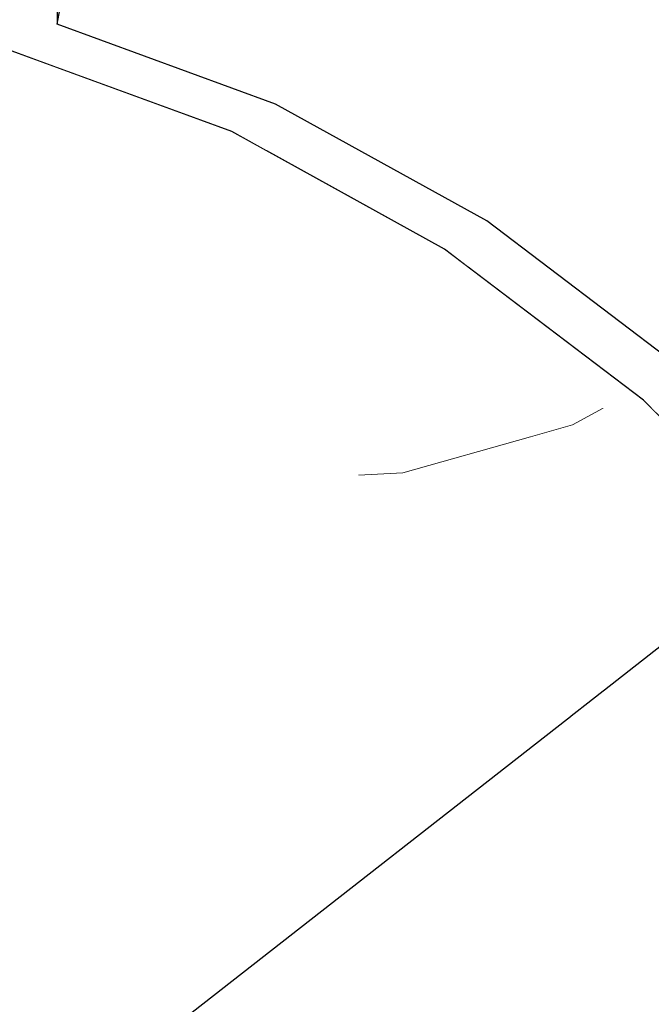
# Model space of a CAD drawing. Header units: millimetres. Extents: x -36478 to 31050, y -14815 to 11827.
# Tile 114 of 256: x -17754 to -17703, y 8220 to 8299. Entities that reach past the tile are written whole.
import ezdxf

# ---------------------------------------------------------------- set-up
doc = ezdxf.new("R2010")
doc.units = ezdxf.units.MM
doc.header["$MEASUREMENT"] = 0
doc.linetypes.add('Wipeout_Contour', pattern=[1000, 0, -1000])
for name, color, linetype in [('Nové_Konstrukce - krov', 7, 'Continuous'), ('Nové_Konstrukce - střechy a skořepiny', 7, 'Continuous'), ('Nové_Výplně - Povrchové', 7, 'Continuous')]:
    doc.layers.add(name, color=color, linetype=linetype)

# ---------------------------------------------------------------- blocks, each defined once
blk = doc.blocks.new('*X13')
at = {"layer": 'Nové_Výplně - Povrchové', "color": 21, "linetype": 'Continuous', "lineweight": 20, "true_color": 0xffaaaa}
blk.add_line((-17721.724, 8233.29), (-17721.724, 8219.737), dxfattribs=at)
blk = doc.blocks.new('výplň_6_1', base_point=(0, 0))
at = {"layer": 'Nové_Výplně - Povrchové', "color": 21, "linetype": 'Continuous', "lineweight": 20, "true_color": 0xffaaaa}
blk.add_blockref('*X13', (0, 0), dxfattribs=at)
blk = doc.blocks.new('výplň_2242_1', base_point=(0, 0))
at = {"color": 254, "linetype": 'Wipeout_Contour', "lineweight": 0, "ltscale": 97727.935536}
blk.add_wipeout([(-17716.227, 8282.752), (-17717.734, 8279.039), (-17703.626, 8268.323), (-17702.605, 8267.298), (-17700.318, 8270.668)], dxfattribs=at).dxf.layer = 'Nové_Výplně - Povrchové'
blk = doc.blocks.new('výplň_2246_1', base_point=(0, 0))
at = {"color": 254, "linetype": 'Wipeout_Contour', "lineweight": 0, "ltscale": 78184.373518}
blk.add_wipeout([(-17700.318, 8270.668), (-17692.238, 8280.988), (-17709.93, 8294.426), (-17716.227, 8282.752)], dxfattribs=at).dxf.layer = 'Nové_Výplně - Povrchové'
blk = doc.blocks.new('výplň_2247_1', base_point=(0, 0))
at = {"color": 254, "linetype": 'Wipeout_Contour', "lineweight": 0, "ltscale": 97918.194524}
blk.add_wipeout([(-17750.796, 8298.582), (-17750.839, 8295.102), (-17736.742, 8289.943), (-17733.949, 8288.399), (-17733.225, 8292.152)], dxfattribs=at).dxf.layer = 'Nové_Výplně - Povrchové'
blk = doc.blocks.new('výplň_2248_1', base_point=(0, 0))
at = {"color": 254, "linetype": 'Wipeout_Contour', "lineweight": 0, "ltscale": 97823.851095}
blk.add_wipeout([(-17733.225, 8292.152), (-17733.949, 8288.399), (-17719.636, 8280.484), (-17717.734, 8279.039), (-17716.227, 8282.752)], dxfattribs=at).dxf.layer = 'Nové_Výplně - Povrchové'
blk = doc.blocks.new('výplň_2251_1', base_point=(0, 0))
at = {"color": 254, "linetype": 'Wipeout_Contour', "lineweight": 0, "ltscale": 78266.553381}
blk.add_wipeout([(-17716.227, 8282.752), (-17709.93, 8294.426), (-17728.833, 8304.879), (-17733.225, 8292.152)], dxfattribs=at).dxf.layer = 'Nové_Výplně - Povrchové'
blk = doc.blocks.new('výplň_2252_1', base_point=(0, 0))
at = {"color": 254, "linetype": 'Wipeout_Contour', "lineweight": 0, "ltscale": 78174.694604}
blk.add_wipeout([(-17692.238, 8280.988), (-17684.305, 8289.395), (-17702.986, 8303.584), (-17709.93, 8294.426)], dxfattribs=at).dxf.layer = 'Nové_Výplně - Povrchové'
blk = doc.blocks.new('výplň_2253_1', base_point=(0, 0))
at = {"color": 254, "linetype": 'Wipeout_Contour', "lineweight": 0, "ltscale": 78346.852004}
blk.add_wipeout([(-17748.373, 8312.03), (-17750.796, 8298.582), (-17733.225, 8292.152), (-17728.833, 8304.879)], dxfattribs=at).dxf.layer = 'Nové_Výplně - Povrchové'
blk = doc.blocks.new('výplň_2254_1', base_point=(0, 0))
at = {"color": 254, "linetype": 'Wipeout_Contour', "lineweight": 0, "ltscale": 78263.663194}
blk.add_wipeout([(-17709.93, 8294.426), (-17702.986, 8303.584), (-17722.946, 8314.622), (-17728.833, 8304.879)], dxfattribs=at).dxf.layer = 'Nové_Výplně - Povrchové'
blk = doc.blocks.new('výplň_2280_1', base_point=(0, 0))
at = {"color": 254, "linetype": 'Wipeout_Contour', "lineweight": 0, "ltscale": 78082.026119}
blk.add_wipeout([(-17692.373, 8226.894), (-17703.526, 8241.624), (-17706.157, 8239.578), (-17695.003, 8224.849)], dxfattribs=at).dxf.layer = 'Nové_Výplně - Povrchové'
blk = doc.blocks.new('výplň_2281_1', base_point=(0, 0))
at = {"color": 254, "linetype": 'Wipeout_Contour', "lineweight": 0, "ltscale": 78068.793705}
blk.add_wipeout([(-17692.373, 8226.894), (-17683.191, 8232.447), (-17695.616, 8248.854), (-17703.526, 8241.624)], dxfattribs=at).dxf.layer = 'Nové_Výplně - Povrchové'
blk = doc.blocks.new('výplň_2282_1', base_point=(0, 0))
at = {"color": 254, "linetype": 'Wipeout_Contour', "lineweight": 0, "ltscale": 78233.411397}
blk.add_wipeout([(-17706.157, 8239.578), (-17833.408, 8140.605), (-17822.254, 8125.876), (-17695.003, 8224.849)], dxfattribs=at).dxf.layer = 'Nové_Výplně - Povrchové'
blk = doc.blocks.new('výplň_2283_1', base_point=(0, 0))
at = {"color": 254, "linetype": 'Wipeout_Contour', "lineweight": 0, "ltscale": 97755.317119}
blk.add_wipeout([(-17695.003, 8224.849), (-17822.254, 8125.876), (-17820.65, 8123.757), (-17812.97, 8110.116), (-17686.005, 8208.866)], dxfattribs=at).dxf.layer = 'Nové_Výplně - Povrchové'
blk = doc.blocks.new('výplň_2284_1', base_point=(0, 0))
at = {"color": 254, "linetype": 'Wipeout_Contour', "lineweight": 0, "ltscale": 78149.193118}
blk.add_wipeout([(-17706.157, 8239.578), (-17703.526, 8241.624), (-17716.497, 8254.653), (-17719.127, 8252.607)], dxfattribs=at).dxf.layer = 'Nové_Výplně - Povrchové'
blk = doc.blocks.new('výplň_2285_1', base_point=(0, 0))
at = {"color": 254, "linetype": 'Wipeout_Contour', "lineweight": 0, "ltscale": 117736.719739}
blk.add_wipeout([(-17748.899, 8272.044), (-17873.626, 8175.034), (-17870.545, 8173.33), (-17868.465, 8171.788), (-17859.875, 8165.264), (-17733.52, 8263.54)], dxfattribs=at).dxf.layer = 'Nové_Výplně - Povrchové'
blk = doc.blocks.new('výplň_2286_1', base_point=(0, 0))
at = {"color": 254, "linetype": 'Wipeout_Contour', "lineweight": 0, "ltscale": 97904.925541}
blk.add_wipeout([(-17719.127, 8252.607), (-17846.185, 8153.784), (-17834.496, 8142.042), (-17833.408, 8140.605), (-17706.157, 8239.578)], dxfattribs=at).dxf.layer = 'Nové_Výplně - Povrchové'
blk = doc.blocks.new('výplň_2287_1', base_point=(0, 0))
at = {"color": 254, "linetype": 'Wipeout_Contour', "lineweight": 0, "ltscale": 97995.526695}
blk.add_wipeout([(-17733.52, 8263.54), (-17859.875, 8165.264), (-17850.597, 8158.216), (-17846.185, 8153.784), (-17719.127, 8252.607)], dxfattribs=at).dxf.layer = 'Nové_Výplně - Povrchové'
blk = doc.blocks.new('výplň_2289_1', base_point=(0, 0))
at = {"color": 254, "linetype": 'Wipeout_Contour', "lineweight": 0, "ltscale": 294223.359081}
blk.add_wipeout([(-17897.539, 8186.945), (-17890.524, 8184.378), (-17888.267, 8183.13), (-17762.014, 8281.327), (-17760.934, 8291.498), (-17757.538, 8295.531), (-17754.424, 8296.414), (-17750.839, 8295.102), (-17750.796, 8298.582), (-17750.273, 8301.485), (-17753.061, 8299.317), (-17754.271, 8308.862), (-17757.385, 8307.979), (-17760.781, 8303.946), (-17762.012, 8292.355)], dxfattribs=at).dxf.layer = 'Nové_Výplně - Povrchové'
blk = doc.blocks.new('*X4581')
at = {"layer": 'Nové_Výplně - Povrchové', "color": 21, "linetype": 'Continuous', "lineweight": 20, "true_color": 0xffaaaa}
blk.add_line((-17698.934, 8259.939), (-17701.76, 8266.449), dxfattribs=at)
blk = doc.blocks.new('výplň_2290_1', base_point=(0, 0))
at = {"color": 254, "linetype": 'Wipeout_Contour', "lineweight": 0, "ltscale": 78121.632918}
blk.add_wipeout([(-17691.346, 8252.317), (-17689.198, 8253.831), (-17703.626, 8268.323), (-17705.987, 8267.024)], dxfattribs=at).dxf.layer = 'Nové_Výplně - Povrchové'
at = {"layer": 'Nové_Výplně - Povrchové', "color": 21, "linetype": 'Continuous', "lineweight": 20, "true_color": 0xffaaaa}
blk.add_blockref('*X4581', (0, 0), dxfattribs=at)
blk = doc.blocks.new('výplň_2291_1', base_point=(0, 0))
at = {"color": 254, "linetype": 'Wipeout_Contour', "lineweight": 0, "ltscale": 78139.79308}
blk.add_wipeout([(-17703.526, 8241.624), (-17695.616, 8248.854), (-17710.063, 8263.368), (-17716.497, 8254.653)], dxfattribs=at).dxf.layer = 'Nové_Výplně - Povrchové'
blk = doc.blocks.new('výplň_2292_1', base_point=(0, 0))
at = {"color": 254, "linetype": 'Wipeout_Contour', "lineweight": 0, "ltscale": 78129.051751}
blk.add_wipeout([(-17695.616, 8248.854), (-17691.346, 8252.317), (-17705.987, 8267.024), (-17710.063, 8263.368)], dxfattribs=at).dxf.layer = 'Nové_Výplně - Povrchové'
blk = doc.blocks.new('*X4587')
at = {"layer": 'Nové_Výplně - Povrchové', "color": 21, "linetype": 'Continuous', "lineweight": 20, "true_color": 0xffaaaa}
for p, q in [((-17712.706, 8265.375), (-17722.975, 8262.467)), ((-17722.975, 8262.467), (-17726.551, 8262.29))]:
    blk.add_line(p, q, dxfattribs=at)
blk = doc.blocks.new('výplň_2293_1', base_point=(0, 0))
at = {"color": 254, "linetype": 'Wipeout_Contour', "lineweight": 0, "ltscale": 78213.619015}
blk.add_wipeout([(-17730.89, 8265.586), (-17716.497, 8254.653), (-17710.063, 8263.368), (-17726.096, 8275.546)], dxfattribs=at).dxf.layer = 'Nové_Výplně - Povrchové'
at = {"layer": 'Nové_Výplně - Povrchové', "color": 21, "linetype": 'Continuous', "lineweight": 20, "true_color": 0xffaaaa}
blk.add_blockref('*X4587', (0, 0), dxfattribs=at)
blk = doc.blocks.new('*X4589')
at = {"layer": 'Nové_Výplně - Povrchové', "color": 21, "linetype": 'Continuous', "lineweight": 20, "true_color": 0xffaaaa}
for p, q in [((-17706.857, 8267.685), (-17709.316, 8266.334)), ((-17709.316, 8266.334), (-17712.706, 8265.375))]:
    blk.add_line(p, q, dxfattribs=at)
blk = doc.blocks.new('výplň_2294_1', base_point=(0, 0))
at = {"color": 254, "linetype": 'Wipeout_Contour', "lineweight": 0, "ltscale": 78207.388963}
blk.add_wipeout([(-17726.096, 8275.546), (-17710.063, 8263.368), (-17705.987, 8267.024), (-17722.234, 8279.365)], dxfattribs=at).dxf.layer = 'Nové_Výplně - Povrchové'
at = {"layer": 'Nové_Výplně - Povrchové', "color": 21, "linetype": 'Continuous', "lineweight": 20, "true_color": 0xffaaaa}
blk.add_blockref('*X4589', (0, 0), dxfattribs=at)
blk = doc.blocks.new('výplň_2295_1', base_point=(0, 0))
at = {"color": 254, "linetype": 'Wipeout_Contour', "lineweight": 0, "ltscale": 78358.221901}
blk.add_wipeout([(-17762.165, 8279.907), (-17764.795, 8277.861), (-17748.899, 8272.044), (-17746.268, 8274.09)], dxfattribs=at).dxf.layer = 'Nové_Výplně - Povrchové'
blk = doc.blocks.new('výplň_2296_1', base_point=(0, 0))
at = {"color": 254, "linetype": 'Wipeout_Contour', "lineweight": 0, "ltscale": 78289.427269}
blk.add_wipeout([(-17730.89, 8265.586), (-17746.268, 8274.09), (-17748.899, 8272.044), (-17733.52, 8263.54)], dxfattribs=at).dxf.layer = 'Nové_Výplně - Povrchové'
blk = doc.blocks.new('výplň_2297_1', base_point=(0, 0))
at = {"color": 254, "linetype": 'Wipeout_Contour', "lineweight": 0, "ltscale": 78219.036765}
blk.add_wipeout([(-17716.497, 8254.653), (-17730.89, 8265.586), (-17733.52, 8263.54), (-17719.127, 8252.607)], dxfattribs=at).dxf.layer = 'Nové_Výplně - Povrchové'
blk = doc.blocks.new('výplň_2298_1', base_point=(0, 0))
at = {"color": 254, "linetype": 'Wipeout_Contour', "lineweight": 0, "ltscale": 78199.91892}
blk.add_wipeout([(-17703.626, 8268.323), (-17719.636, 8280.484), (-17722.234, 8279.365), (-17705.987, 8267.024)], dxfattribs=at).dxf.layer = 'Nové_Výplně - Povrchové'
blk = doc.blocks.new('výplň_2299_1', base_point=(0, 0))
at = {"color": 254, "linetype": 'Wipeout_Contour', "lineweight": 0, "ltscale": 78355.895928}
blk.add_wipeout([(-17754.424, 8296.414), (-17757.538, 8295.531), (-17739.594, 8288.965), (-17736.742, 8289.943)], dxfattribs=at).dxf.layer = 'Nové_Výplně - Povrchové'
blk = doc.blocks.new('výplň_2300_1', base_point=(0, 0))
at = {"color": 254, "linetype": 'Wipeout_Contour', "lineweight": 0, "ltscale": 78288.019542}
blk.add_wipeout([(-17746.268, 8274.09), (-17730.89, 8265.586), (-17726.096, 8275.546), (-17743.227, 8285.019)], dxfattribs=at).dxf.layer = 'Nové_Výplně - Povrchové'
blk = doc.blocks.new('výplň_2301_1', base_point=(0, 0))
at = {"color": 254, "linetype": 'Wipeout_Contour', "lineweight": 0, "ltscale": 78286.331324}
blk.add_wipeout([(-17726.096, 8275.546), (-17722.234, 8279.365), (-17739.594, 8288.965), (-17743.227, 8285.019)], dxfattribs=at).dxf.layer = 'Nové_Výplně - Povrchové'
blk = doc.blocks.new('výplň_2302_1', base_point=(0, 0))
at = {"color": 254, "linetype": 'Wipeout_Contour', "lineweight": 0, "ltscale": 78278.807244}
blk.add_wipeout([(-17722.234, 8279.365), (-17719.636, 8280.484), (-17736.742, 8289.943), (-17739.594, 8288.965)], dxfattribs=at).dxf.layer = 'Nové_Výplně - Povrchové'
blk = doc.blocks.new('výplň_2303_1', base_point=(0, 0))
at = {"color": 254, "linetype": 'Wipeout_Contour', "lineweight": 0, "ltscale": 97957.939709}
blk.add_wipeout([(-17762.014, 8281.327), (-17762.165, 8279.907), (-17746.268, 8274.09), (-17743.227, 8285.019), (-17760.934, 8291.498)], dxfattribs=at).dxf.layer = 'Nové_Výplně - Povrchové'
blk = doc.blocks.new('výplň_2304_1', base_point=(0, 0))
at = {"color": 254, "linetype": 'Wipeout_Contour', "lineweight": 0, "ltscale": 78363.475347}
blk.add_wipeout([(-17757.538, 8295.531), (-17760.934, 8291.498), (-17743.227, 8285.019), (-17739.594, 8288.965)], dxfattribs=at).dxf.layer = 'Nové_Výplně - Povrchové'
blk = doc.blocks.new('výplň_2317_1', base_point=(0, 0))
at = {"color": 254, "linetype": 'Wipeout_Contour', "lineweight": 0, "ltscale": 78505.105182}
blk.add_wipeout([(-17764.795, 8277.861), (-17887.289, 8182.589), (-17873.626, 8175.034), (-17748.899, 8272.044)], dxfattribs=at).dxf.layer = 'Nové_Výplně - Povrchové'

msp = doc.modelspace()

# ---------------------------------------------------------------- block references
at = {"layer": 'Nové_Výplně - Povrchové', "color": 21, "linetype": 'Continuous', "lineweight": 20, "true_color": 0xffaaaa}
msp.add_blockref('výplň_6_1', (0, 0), dxfattribs=at)

# ---------------------------------------------------------------- next in the draw order: block references
for name in ['výplň_2247_1', 'výplň_2242_1', 'výplň_2280_1']:
    msp.add_blockref(name, (0, 0), dxfattribs=at)

# ---------------------------------------------------------------- next in the draw order: block references
for name in ['výplň_2246_1', 'výplň_2281_1']:
    msp.add_blockref(name, (0, 0), dxfattribs=at)

# ---------------------------------------------------------------- next in the draw order: block references
for name in ['výplň_2248_1', 'výplň_2282_1']:
    msp.add_blockref(name, (0, 0), dxfattribs=at)

# ---------------------------------------------------------------- next in the draw order: block references
for name in ['výplň_2251_1', 'výplň_2284_1', 'výplň_2283_1']:
    msp.add_blockref(name, (0, 0), dxfattribs=at)

# ---------------------------------------------------------------- next in the draw order: block references
for name in ['výplň_2253_1', 'výplň_2252_1', 'výplň_2285_1']:
    msp.add_blockref(name, (0, 0), dxfattribs=at)

# ---------------------------------------------------------------- next in the draw order: block references
for name in ['výplň_2254_1', 'výplň_2286_1']:
    msp.add_blockref(name, (0, 0), dxfattribs=at)

# ---------------------------------------------------------------- next in the draw order: block references
for name in ['výplň_2290_1', 'výplň_2287_1']:
    msp.add_blockref(name, (0, 0), dxfattribs=at)

# ---------------------------------------------------------------- next in the draw order: block references
for name in ['výplň_2289_1', 'výplň_2291_1']:
    msp.add_blockref(name, (0, 0), dxfattribs=at)

# ---------------------------------------------------------------- next in the draw order: linework, layer by layer
at = {"layer": 'Nové_Konstrukce - krov', "color": 1, "linetype": 'Continuous', "lineweight": 25}
for p, q in [((-17750.796, 8298.582), (-17748.373, 8312.03)), ((-17750.644, 8311.03), (-17750.796, 8298.582))]:
    msp.add_line(p, q, dxfattribs=at)

# ---------------------------------------------------------------- next in the draw order: block references
at = {"layer": 'Nové_Výplně - Povrchové', "color": 21, "linetype": 'Continuous', "lineweight": 20, "true_color": 0xffaaaa}
for name in ['výplň_2299_1', 'výplň_2295_1', 'výplň_2292_1']:
    msp.add_blockref(name, (0, 0), dxfattribs=at)

# ---------------------------------------------------------------- next in the draw order: block references
msp.add_blockref('výplň_2293_1', (0, 0), dxfattribs=at)

# ---------------------------------------------------------------- next in the draw order: block references
for name in ['výplň_2294_1', 'výplň_2296_1']:
    msp.add_blockref(name, (0, 0), dxfattribs=at)

# ---------------------------------------------------------------- next in the draw order: block references
for name in ['výplň_2298_1', 'výplň_2297_1']:
    msp.add_blockref(name, (0, 0), dxfattribs=at)

# ---------------------------------------------------------------- next in the draw order: linework, layer by layer
at = {"layer": 'Nové_Konstrukce - krov', "color": 1, "linetype": 'Continuous', "lineweight": 25}
for p, q in [((-17700.318, 8270.668), (-17716.227, 8282.752)), ((-17689.198, 8253.831), (-17703.626, 8268.323))]:
    msp.add_line(p, q, dxfattribs=at)

# ---------------------------------------------------------------- next in the draw order: block references
at = {"layer": 'Nové_Výplně - Povrchové', "color": 21, "linetype": 'Continuous', "lineweight": 20, "true_color": 0xffaaaa}
msp.add_blockref('výplň_2300_1', (0, 0), dxfattribs=at)

# ---------------------------------------------------------------- next in the draw order: block references
msp.add_blockref('výplň_2301_1', (0, 0), dxfattribs=at)

# ---------------------------------------------------------------- next in the draw order: block references
for name in ['výplň_2303_1', 'výplň_2302_1']:
    msp.add_blockref(name, (0, 0), dxfattribs=at)

# ---------------------------------------------------------------- next in the draw order: linework, layer by layer
at = {"layer": 'Nové_Konstrukce - krov', "color": 1, "linetype": 'Continuous', "lineweight": 25}
for p, q in [((-17716.227, 8282.752), (-17733.225, 8292.152)), ((-17719.636, 8280.484), (-17736.742, 8289.943)), ((-17703.626, 8268.323), (-17719.636, 8280.484))]:
    msp.add_line(p, q, dxfattribs=at)

# ---------------------------------------------------------------- next in the draw order: block references
at = {"layer": 'Nové_Výplně - Povrchové', "color": 21, "linetype": 'Continuous', "lineweight": 20, "true_color": 0xffaaaa}
for name in ['výplň_2304_1', 'výplň_2317_1']:
    msp.add_blockref(name, (0, 0), dxfattribs=at)

# ---------------------------------------------------------------- next in the draw order: linework, layer by layer
at = {"layer": 'Nové_Konstrukce - krov', "color": 1, "linetype": 'Continuous', "lineweight": 25}
for p, q in [((-17733.225, 8292.152), (-17750.796, 8298.582)), ((-17736.742, 8289.943), (-17754.424, 8296.414))]:
    msp.add_line(p, q, dxfattribs=at)
at = {"layer": 'Nové_Konstrukce - střechy a skořepiny', "color": 1, "linetype": 'Continuous', "lineweight": 25}
msp.add_line((-14406.177, 10825.99), (-19182.706, 7090.827), dxfattribs=at)

doc.saveas('drawing.dxf')
